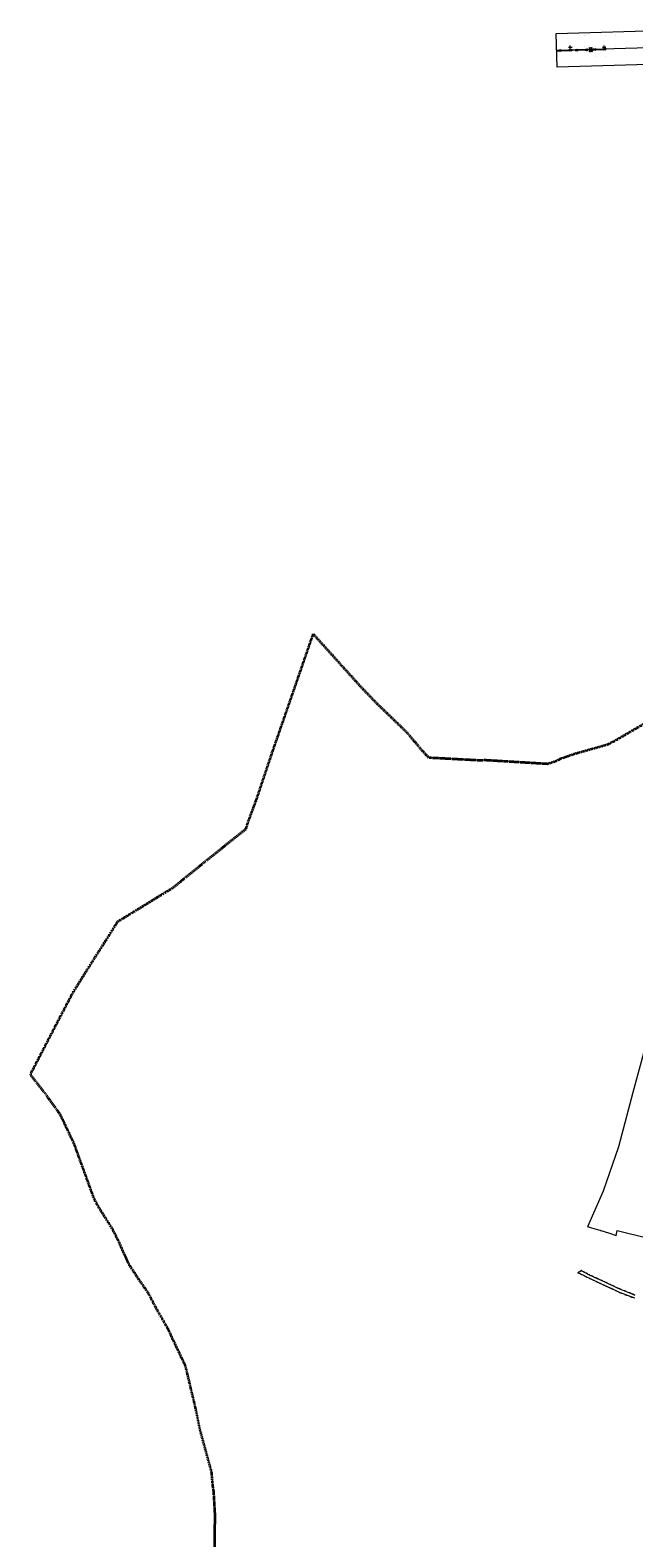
# Model space of a CAD drawing. Header units: metres. Extents: x 6524698 to 6533081, y 5883213 to 5896811.
# Tile 91 of 167: x 6524698 to 6526488, y 5891880 to 5896351. Entities that reach past the tile are written whole.
import ezdxf

# ---------------------------------------------------------------- set-up
doc = ezdxf.new("R2010")
doc.units = ezdxf.units.M
doc.header["$MEASUREMENT"] = 0
for name, pattern in [('mapa zasadnicza$0$1.5_1.0', [2.5, 1.5, -1]), ('mapa zasadnicza$0$219-500', [0]), ('mapa zasadnicza$0$egug-500', [1, 0.5, -0.5]), ('mapa zasadnicza$0$suep_nwn_1000', [0]), ('mapa zasadnicza$0$supp_1000', [1.25, 0.625, -0.625])]:
    doc.linetypes.add(name, pattern=pattern)
doc.layers.get('0').update_dxf_attribs({"lineweight": 0})
for name, color, linetype in [('mapa zasadnicza$0$202-punkt graniczny', 7, 'Continuous'), ('mapa zasadnicza$0$202-punkt graniczny-Atr103', 7, 'Continuous'), ('mapa zasadnicza$0$203-punkt graniczny', 7, 'Continuous'), ('mapa zasadnicza$0$203-punkt graniczny-Atr104', 7, 'Continuous'), ('mapa zasadnicza$0$216-obręb ewidencyjny', 7, 'Continuous'), ('mapa zasadnicza$0$218-kontur użytku gruntowego', 7, 'Continuous'), ('mapa zasadnicza$0$219-działka ewidencyjna', 7, 'Continuous'), ('mapa zasadnicza$0$pikieta naturalna', 7, 'Continuous'), ('mapa zasadnicza$0$pikieta naturalna-Atr2', 7, 'Continuous'), ('mapa zasadnicza$0$przewód elektroenergetyczny najwyższego napięcia', 7, 'Continuous'), ('mapa zasadnicza$0$Ramki i opis wydruku', 7, 'Continuous'), ('mapa zasadnicza$0$słup przewodów napowietrznych', 7, 'Continuous'), ('mapa zasadnicza$0$Wstawianie ramki sekcyjnej z opisem', 7, 'Continuous')]:
    doc.layers.add(name, color=color, linetype=linetype)
doc.styles.add('mapa zasadnicza$0$STANDARD', font='Working1250', dxfattribs={"width": 0.75})

# ---------------------------------------------------------------- blocks, each defined once
blk = doc.blocks.new('mapa zasadnicza$0$202')
at = {"color": 0, "linetype": 'Continuous', "lineweight": 0}
blk.add_circle((0, 0), 0.25, dxfattribs=at)
blk = doc.blocks.new('mapa zasadnicza$0$203')
at = {"linetype": 'Continuous', "lineweight": 0}
h = blk.add_hatch(color=0, dxfattribs=at)
edge = h.paths.add_edge_path()
edge.add_arc((0, 0), 0.045, 0, 360)
blk = doc.blocks.new('mapa zasadnicza$0$PW01')
at = {"linetype": 'Continuous', "lineweight": 13}
h = blk.add_hatch(color=0, dxfattribs=at)
edge = h.paths.add_edge_path()
edge.add_arc((0, 0), 0.045, 0, 360)
blk = doc.blocks.new('mapa zasadnicza$0$SM05')
at = {"color": 0, "linetype": 'Continuous', "lineweight": 13}
blk.add_circle((0, 0), 0.25, dxfattribs=at)
blk = doc.blocks.new('mapa zasadnicza$0$SUEP4')
at = {"color": 0, "linetype": 'Continuous'}
for p, q in [((0, 0), (15, 0)), ((10.5, 0), (7.5, 1.5)), ((9, 0), (7.5, 1.5)), ((7.5, -1.5), (10.5, 0)), ((9, 0), (7.5, -1.5)), ((15, 0), (12, 1.5)), ((13.5, 0), (12, 1.5)), ((12, -1.5), (15, 0)), ((13.5, 0), (12, -1.5)), ((15, 0), (45, 0)), ((40.5, 0), (37.5, 1.5)), ((39, 0), (37.5, 1.5)), ((37.5, -1.5), (40.5, 0)), ((39, 0), (37.5, -1.5)), ((45, 0), (42, 1.5)), ((43.5, 0), (42, 1.5)), ((42, -1.5), (45, 0)), ((43.5, 0), (42, -1.5))]:
    blk.add_line(p, q, dxfattribs=at)

msp = doc.modelspace()

# ---------------------------------------------------------------- linework, layer by layer
at = {"layer": 'mapa zasadnicza$0$216-obręb ewidencyjny', "color": 7, "linetype": 'mapa zasadnicza$0$1.5_1.0', "lineweight": 35, "flags": 128}
msp.add_lwpolyline([(6528080.19, 5893144.58), (6528061.74, 5893201.21), (6528047.55, 5893241.88), (6528024.92, 5893315.29), (6528008.56, 5893361.13), (6527994.3, 5893412.78), (6527972.36, 5893501.34), (6527968.55, 5893513.63), (6527970.79, 5893518.44), (6527970.73, 5893522.51), (6527967.45, 5893552.31), (6527966.7, 5893563.53), (6527962.24, 5893630.13), (6528051.1, 5893681.86), (6528093.51, 5893704.95), (6528160.44, 5893751.29), (6528192.4, 5893787.97), (6528212.45, 5893801.88), (6528235.37, 5893817.79), (6528263.34, 5893839.22), (6528292.63, 5893867.35), (6528325.94, 5893899.11), (6528322.17, 5893903.05), (6528250.73, 5893995.91), (6528184.31, 5894083.49), (6528144.78, 5894142.59), (6528140.26, 5894150.17), (6528112.08, 5894189.3), (6528016.98, 5894319.35), (6528001.44, 5894344.63), (6527975.61, 5894386.54), (6527948.25, 5894431.11), (6527919.91, 5894480.01), (6527892.39, 5894527.5), (6527882.42, 5894543.56), (6527855.65, 5894587.93), (6527823.65, 5894640.97), (6527805.93, 5894633.3), (6527750.7, 5894622.26), (6527703.08, 5894611.82), (6527660.79, 5894602.88), (6527644.2, 5894599.12), (6527623.22, 5894594.36), (6527546.55, 5894577.52), (6527485.04, 5894564.12), (6527442.59, 5894555.97), (6527376.5, 5894538.97), (6527356.91, 5894534.04), (6527324.89, 5894525.35), (6527242.36, 5894508.66), (6527235, 5894507.23), (6527228.04, 5894506.29), (6527159.89, 5894496.69), (6527053.58, 5894471.18), (6527004.75, 5894459.61), (6526977.15, 5894360.97), (6526895.2, 5894390.7), (6526886.54, 5894409.25), (6526848.25, 5894423.17), (6526790.81, 5894405.63), (6526783.96, 5894403.77), (6526751.66, 5894393.24), (6526675.52, 5894369.12), (6526524.19, 5894423.84), (6526526.13, 5894397.23), (6526528.98, 5894342.85), (6526531.21, 5894300.39), (6526524.41, 5894296.52), (6526520.88, 5894294.84), (6526433.18, 5894243.61), (6526409.32, 5894231.32), (6526314.07, 5894204.53), (6526268.73, 5894188.91), (6526258.95, 5894183.01), (6526232.67, 5894174.45), (6526048.77, 5894185.58), (6526028.42, 5894185.14), (6525944.02, 5894189.55), (6525880.8, 5894192.86), (6525865.46, 5894208.87), (6525815.37, 5894268.24), (6525725.76, 5894354.61), (6525677.43, 5894405.04), (6525642.47, 5894443.85), (6525631.75, 5894455.74), (6525621.46, 5894467.17), (6525618.11, 5894470.89), (6525610.84, 5894478.96), (6525545.06, 5894551.99), (6525537.2, 5894560.72), (6525460.52, 5894338.76), (6525456.21, 5894326.33), (6525450.16, 5894308.9), (6525445.22, 5894294.63), (6525423.21, 5894231.15), (6525415.4, 5894208.63), (6525399.64, 5894161.49), (6525369.98, 5894072.79), (6525342.34, 5893997.91), (6525337.4, 5893981.36), (6525266.58, 5893924.52), (6525217.93, 5893885.48), (6525120.08, 5893806.06), (6525080.21, 5893781.94), (6525034.62, 5893753.64), (6524956.86, 5893706.08), (6524954.17, 5893701.72), (6524952.33, 5893698.77), (6524951.12, 5893696.84), (6524924.06, 5893653.68), (6524922.11, 5893650.61), (6524908.03, 5893628.41), (6524885.99, 5893594.37), (6524823.72, 5893494.6), (6524818.62, 5893484.85), (6524776.38, 5893404.01), (6524760.03, 5893372.45), (6524743.69, 5893340.87), (6524727.34, 5893309.3), (6524725.32, 5893305.6), (6524701.12, 5893258.79), (6524698.5, 5893253.75), (6524741.55, 5893198.86), (6524787.16, 5893135.47), (6524797.48, 5893113.55), (6524827.59, 5893049.65), (6524848.15, 5892993.16), (6524885, 5892891.94), (6524886.71, 5892887.25), (6524900.94, 5892860.83), (6524938.01, 5892801.88), (6524942.47, 5892794.78), (6524958.2, 5892763.24), (6524982.49, 5892709.34), (6524989.65, 5892692.64), (6525021.29, 5892644.7), (6525047.57, 5892607.1), (6525072.42, 5892559.28), (6525080.98, 5892544.34), (6525104.23, 5892503.81), (6525105.73, 5892501.2), (6525124.09, 5892461.96), (6525158, 5892390.4), (6525163.69, 5892366.6), (6525187.74, 5892266.07), (6525200.42, 5892203.7), (6525210.27, 5892167.69), (6525235.54, 5892075.31), (6525239, 5892035.46), (6525241.84, 5892018.03), (6525246.18, 5891943.28), (6525246.02, 5891937.6), (6525245.65, 5891924.05), (6525244.65, 5891887.35), (6525244.88, 5891861.21), (6525245.32, 5891811.32), (6525234.24, 5891649.83), (6525224.07, 5891546.78), (6525208.12, 5891507.31), (6525193.48, 5891471.08), (6525186.45, 5891448.59), (6525184.14, 5891444.14), (6525180.5, 5891437.11), (6525176.64, 5891433.3), (6525163.56, 5891420.57), (6525150.33, 5891406.73), (6525149.34, 5891405.88), (6525147.46, 5891404.1), (6525146.26, 5891402.89), (6525142.82, 5891399.45), (6525132.06, 5891389.06), (6525128.35, 5891385.34), (6525124.8, 5891381.67), (6525121.13, 5891378.06), (6525095.65, 5891351.83), (6525053.05, 5891307.97), (6525038.88, 5891292.8), (6525015.99, 5891261.95), (6524996.02, 5891237.19), (6524958.43, 5891186.61), (6524908.74, 5891119.69), (6524979.34, 5891082.37), (6525035.16, 5891054.09), (6525074.44, 5891035.78), (6525140.68, 5891002.24), (6525158.27, 5890993.31), (6525169.95, 5890987.37), (6525189.03, 5890979.26), (6525225.79, 5890963.63), (6525241.68, 5890952.94), (6525280.63, 5890926.71), (6525286.23, 5890923.62), (6525353.13, 5890886.67), (6525387.9, 5890862.89), (6525416.13, 5890848.06), (6525465.51, 5890821.53), (6525489.55, 5890809.17), (6525532.35, 5890788.13), (6525593.44, 5890757.92), (6525656.38, 5890722.42), (6525712.1, 5890690.97), (6525744.09, 5890674.26), (6525753.93, 5890669.12), (6525811.57, 5890638.94), (6525889.01, 5890598.56), (6525902.26, 5890595.95), (6525968.12, 5890559.29), (6526048.15, 5890515.81), (6526148.09, 5890465.98), (6526205.96, 5890434.59), (6526262.38, 5890404.11), (6526332.75, 5890374.64), (6526425.41, 5890334.29), (6526595.63, 5890279.11), (6526573.45, 5890132.21), (6526575.25, 5890133.06), (6526592.18, 5890129.32), (6526722.43, 5890098.71), (6526728.64, 5890098.03), (6526735.76, 5890098.07), (6526740.34, 5890097.85), (6526742.25, 5890097.45), (6526749.57, 5890095.95), (6526757.09, 5890094.4), (6526758.07, 5890090.77), (6526792.43, 5890086.11), (6526812.21, 5890083.05), (6526890.35, 5890080.91), (6526909.87, 5890084.83), (6526952.34, 5890094.44), (6526971.01, 5890104.38), (6526981, 5890111.26), (6526988.84, 5890116.67), (6527008.52, 5890134.26), (6527045.63, 5890148.55), (6527057.31, 5890152.25), (6527077.89, 5890166.68), (6527165.07, 5890215.69), (6527220.83, 5890245.22), (6527241.28, 5890253.87), (6527273.45, 5890274.12), (6527288.1, 5890288.63), (6527313.38, 5890308.14), (6527321.27, 5890314.22), (6527338.23, 5890321.73), (6527355.64, 5890331.57), (6527391.42, 5890349.92), (6527454.67, 5890547.02), (6527509.07, 5890729.27), (6527517.65, 5890758.02), (6527651.09, 5891150.82), (6527705.03, 5891299.34), (6527759.25, 5891463.12), (6527785.51, 5891547.1), (6527787.58, 5891553.86), (6527801.61, 5891598.79), (6527846.82, 5891746.29), (6528014.33, 5891830.31), (6528198.8, 5891907.55), (6528440.31, 5891996.73), (6528394.78, 5892128.68), (6528377.11, 5892179.95), (6528349.09, 5892260.65), (6528334.62, 5892315.93), (6528299.61, 5892411.02), (6528296.22, 5892421.59), (6528276.69, 5892498.16), (6528274.02, 5892507.32), (6528253.12, 5892581.84), (6528217.45, 5892695.43), (6528216.98, 5892718.27), (6528214.23, 5892726.13), (6528211.23, 5892742.29), (6528202.22, 5892766.07), (6528192.07, 5892792.85), (6528171.14, 5892860.59), (6528166.45, 5892875.8), (6528118.84, 5893029.51), (6528114.87, 5893046.22), (6528103.06, 5893080.73)], close=True, dxfattribs=at)
at = {"layer": 'mapa zasadnicza$0$218-kontur użytku gruntowego', "color": 3, "linetype": 'mapa zasadnicza$0$egug-500', "lineweight": 18, "flags": 128}
for points in [[(6526332.61, 5892672.28), (6526322.48, 5892665.88)], [(6526322.48, 5892665.88), (6526341.85, 5892656.62)], [(6526355.85, 5892660.05), (6526332.61, 5892672.28)], [(6526341.85, 5892656.62), (6526369.78, 5892643.55)], [(6526379.13, 5892649.16), (6526355.85, 5892660.05)], [(6526369.78, 5892643.55), (6526404.78, 5892627.18)], [(6526402.26, 5892638.48), (6526379.13, 5892649.16)], [(6526440.51, 5892620.24), (6526402.26, 5892638.48)], [(6526404.78, 5892627.18), (6526421.61, 5892619.31)], [(6526421.61, 5892619.31), (6526446.18, 5892607.82)], [(6526479.99, 5892604.5), (6526440.51, 5892620.24)], [(6526446.18, 5892607.82), (6526491.34, 5892590.08)], [(6526491.64, 5892599.56), (6526479.99, 5892604.5)]]:
    msp.add_lwpolyline(points, dxfattribs=at)
at = {"layer": 'mapa zasadnicza$0$219-działka ewidencyjna', "color": 7, "linetype": 'mapa zasadnicza$0$219-500', "lineweight": 18, "flags": 128}
for points in [[(6526557.36, 5893465.98), (6526485.42, 5893199.99)], [(6526485.42, 5893199.99), (6526442.88, 5893039.64)], [(6526442.88, 5893039.64), (6526396.92, 5892908)], [(6526396.92, 5892908), (6526350.86, 5892802.09)], [(6526356.01, 5892800.58), (6526350.86, 5892802.09)], [(6526356.01, 5892800.58), (6526390.06, 5892790.96)], [(6526390.06, 5892790.96), (6526413.56, 5892783.95)], [(6526413.56, 5892783.95), (6526436.11, 5892776.18)], [(6526436.11, 5892776.18), (6526439.09, 5892791.26)], [(6526439.09, 5892791.26), (6526531.09, 5892768.05)], [(6526322.48, 5892665.88), (6526332.61, 5892672.28)], [(6526341.85, 5892656.62), (6526322.48, 5892665.88)], [(6526332.61, 5892672.28), (6526355.85, 5892660.05)], [(6526341.85, 5892656.62), (6526404.78, 5892627.18)], [(6526355.85, 5892660.05), (6526379.13, 5892649.16)], [(6526379.13, 5892649.16), (6526402.26, 5892638.48)], [(6526402.26, 5892638.48), (6526440.51, 5892620.24)], [(6526404.78, 5892627.18), (6526421.61, 5892619.31)], [(6526446.18, 5892607.82), (6526421.61, 5892619.31)], [(6526440.51, 5892620.24), (6526479.99, 5892604.5)], [(6526491.34, 5892590.08), (6526446.18, 5892607.82)], [(6526479.99, 5892604.5), (6526491.64, 5892599.56)]]:
    msp.add_lwpolyline(points, dxfattribs=at)
at = {"layer": 'mapa zasadnicza$0$przewód elektroenergetyczny najwyższego napięcia', "color": 1, "linetype": 'mapa zasadnicza$0$suep_nwn_1000', "lineweight": 18, "flags": 128}
for points in [[(6526360.46, 5896292.96), (6526259.245, 5896290.012)], [(6526259.245, 5896290.012), (6526360.46, 5896292.96)], [(6526772.43, 5896305.01), (6526360.46, 5896292.96)]]:
    msp.add_lwpolyline(points, dxfattribs=at)
at = {"layer": 'mapa zasadnicza$0$Ramki i opis wydruku', "color": 7, "linetype": 'Continuous', "lineweight": 13, "flags": 128}
msp.add_lwpolyline([(6526598.97, 5896250.84), (6526260.72, 5896240.7), (6526257.73, 5896340.66), (6526593.08, 5896350.71)], dxfattribs=at)
at = {"layer": 'mapa zasadnicza$0$słup przewodów napowietrznych', "color": 7, "linetype": 'mapa zasadnicza$0$supp_1000', "lineweight": 18, "flags": 128}
for points in [[(6526356.62, 5896298.9), (6526363.9, 5896299.13), (6526364.3, 5896287.02), (6526357.01, 5896286.79)], [(6526356.62, 5896298.9), (6526364.3, 5896287.02)], [(6526356.62, 5896298.9), (6526357.01, 5896286.79)], [(6526363.9, 5896299.13), (6526357.01, 5896286.79)]]:
    msp.add_lwpolyline(points, dxfattribs=at)
at = {"layer": 'mapa zasadnicza$0$Wstawianie ramki sekcyjnej z opisem', "color": 7, "linetype": 'Continuous', "lineweight": 13, "flags": 128}
for points in [[(6526295, 5896300), (6526305, 5896300)], [(6526300, 5896295), (6526300, 5896305)], [(6526395, 5896300), (6526405, 5896300)], [(6526400, 5896295), (6526400, 5896305)]]:
    msp.add_lwpolyline(points, dxfattribs=at)

# ---------------------------------------------------------------- block references
at = {"layer": 'mapa zasadnicza$0$202-punkt graniczny', "color": 7, "linetype": 'Continuous', "lineweight": 18}
for p in [(6526350.86, 5892802.09), (6526356.01, 5892800.58), (6526390.06, 5892790.96), (6526413.56, 5892783.95), (6526322.48, 5892665.88), (6526332.61, 5892672.28), (6526341.85, 5892656.62), (6526355.85, 5892660.05), (6526379.13, 5892649.16), (6526402.26, 5892638.48), (6526446.18, 5892607.82)]:
    msp.add_blockref('mapa zasadnicza$0$202', p, dxfattribs=at)
at = {"layer": 'mapa zasadnicza$0$203-punkt graniczny', "color": 7, "linetype": 'Continuous', "lineweight": 18}
for p in [(6526485.42, 5893199.99), (6526442.88, 5893039.64), (6526396.92, 5892908), (6526436.11, 5892776.18), (6526439.09, 5892791.26), (6526404.78, 5892627.18), (6526421.61, 5892619.31), (6526440.51, 5892620.24), (6526479.99, 5892604.5)]:
    msp.add_blockref('mapa zasadnicza$0$203', p, dxfattribs=at)
at = {"layer": 'mapa zasadnicza$0$pikieta naturalna', "color": 7, "linetype": 'Continuous', "lineweight": 13}
for p in [(6526282.57, 5896333.17), (6526312.57, 5896333.17), (6526342.57, 5896333.17), (6526372.57, 5896333.17), (6526402.57, 5896333.17), (6526432.57, 5896333.17), (6526462.57, 5896333.17), (6526282.57, 5896303.17), (6526282.57, 5896273.17), (6526312.57, 5896303.17), (6526312.57, 5896273.17), (6526342.57, 5896303.17), (6526342.57, 5896273.17), (6526372.57, 5896303.17), (6526372.57, 5896273.17), (6526402.57, 5896303.17), (6526402.57, 5896273.17), (6526432.57, 5896303.17), (6526432.57, 5896273.17), (6526462.57, 5896303.17), (6526462.57, 5896273.17), (6526282.57, 5896243.17), (6526312.57, 5896243.17), (6526342.57, 5896243.17)]:
    msp.add_blockref('mapa zasadnicza$0$PW01', p, dxfattribs=at)
at = {"layer": 'mapa zasadnicza$0$przewód elektroenergetyczny najwyższego napięcia', "color": 1, "linetype": 'Continuous', "lineweight": 18}
for p, rotation in [((6526259.245, 5896290.012), 1.668), ((6526360.46, 5896292.96), 181.668), ((6526360.46, 5896292.96), 1.675)]:
    msp.add_blockref('mapa zasadnicza$0$SUEP4', p, dxfattribs=dict(at, rotation=rotation))
at = {"layer": 'mapa zasadnicza$0$słup przewodów napowietrznych', "color": 7, "linetype": 'Continuous', "lineweight": 18}
for p in [(6526356.62, 5896298.9), (6526357.01, 5896286.79), (6526363.9, 5896299.13), (6526364.3, 5896287.02)]:
    msp.add_blockref('mapa zasadnicza$0$SM05', p, dxfattribs=at)

# ---------------------------------------------------------------- texts
at = {"layer": 'mapa zasadnicza$0$202-punkt graniczny-Atr103', "color": 7, "style": 'mapa zasadnicza$0$STANDARD', "width": 0.667}
for s, p in [('7373', (6526350.86, 5892802.09)), ('7372', (6526356.01, 5892800.58)), ('8001', (6526390.06, 5892790.96)), ('8003', (6526413.56, 5892783.95)), ('798', (6526322.48, 5892665.88)), ('7368', (6526332.61, 5892672.28)), ('797', (6526341.85, 5892656.62)), ('7994', (6526355.85, 5892660.05)), ('7997', (6526379.13, 5892649.16)), ('8004', (6526402.26, 5892638.48)), ('792', (6526446.18, 5892607.82))]:
    msp.add_text(s, height=0.75, dxfattribs=at).set_placement(p)
at = {"layer": 'mapa zasadnicza$0$203-punkt graniczny-Atr104', "color": 7, "style": 'mapa zasadnicza$0$STANDARD', "width": 0.667}
for s, p in [('1091', (6526485.42, 5893199.99)), ('1092', (6526442.88, 5893039.64)), ('1093', (6526396.92, 5892908)), ('9678', (6526436.11, 5892776.18)), ('9680', (6526439.09, 5892791.26)), ('9659', (6526404.78, 5892627.18)), ('9672', (6526421.61, 5892619.31)), ('9681', (6526440.51, 5892620.24)), ('9693', (6526479.99, 5892604.5))]:
    msp.add_text(s, height=0.75, dxfattribs=at).set_placement(p)
at = {"layer": 'mapa zasadnicza$0$pikieta naturalna-Atr2', "color": 7, "style": 'mapa zasadnicza$0$STANDARD', "width": 0.667}
for s, p in [('91.4', (6526282.77, 5896333.17)), ('91.5', (6526312.77, 5896333.17)), ('91.5', (6526342.77, 5896333.17)), ('91.5', (6526372.77, 5896333.17)), ('91.2', (6526402.77, 5896333.17)), ('91.3', (6526432.77, 5896333.17)), ('91.2', (6526462.77, 5896333.17)), ('91.0', (6526282.77, 5896303.17)), ('90.5', (6526282.77, 5896273.17)), ('90.9', (6526312.77, 5896303.17)), ('90.5', (6526312.77, 5896273.17)), ('91.0', (6526342.77, 5896303.17)), ('90.7', (6526342.77, 5896273.17)), ('91.1', (6526372.77, 5896303.17)), ('90.7', (6526372.77, 5896273.17)), ('91.1', (6526402.77, 5896303.17)), ('91.0', (6526402.77, 5896273.17)), ('91.4', (6526432.77, 5896303.17)), ('91.6', (6526432.77, 5896273.17)), ('91.5', (6526462.77, 5896303.17)), ('91.6', (6526462.77, 5896273.17)), ('90.1', (6526282.77, 5896243.17)), ('90.2', (6526312.77, 5896243.17)), ('90.4', (6526342.77, 5896243.17))]:
    msp.add_text(s, height=0.75, dxfattribs=at).set_placement(p)

doc.saveas('drawing.dxf')
